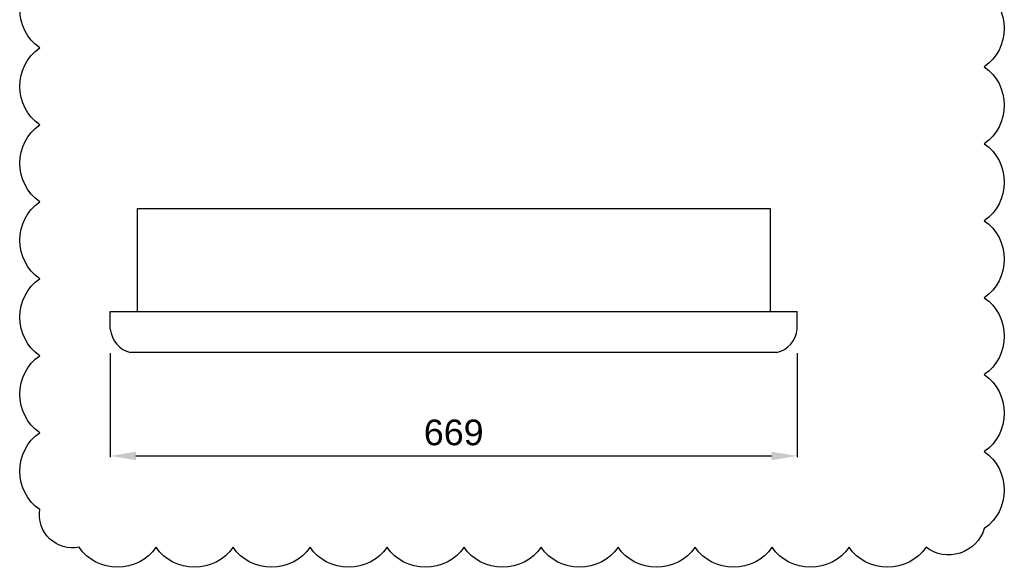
# Model space of a CAD drawing. Header units: millimetres. Extents: x 203 to 3426, y 719 to 2381.
# Tile 11 of 185: x 2496 to 2592, y 971 to 1024. Entities that reach past the tile are written whole.
import ezdxf

# ---------------------------------------------------------------- set-up
doc = ezdxf.new("R2010")
doc.units = ezdxf.units.MM
doc.layers.add('_IE_REW01', color=30, linetype='Continuous')
doc.layers.add('E_Legrand_obudowy', color=7, linetype='Continuous')
doc.layers.add('E_Legrand_wymiary', color=7, linetype='Continuous', true_color=0x727430)
doc.styles.get("Standard").update_dxf_attribs({"font": 'ARIAL.TTF'})
doc.dimstyles.new('ISO-25', dxfattribs={"dimtxt": 2.5, "dimasz": 2.5, "dimexe": 1.25, "dimexo": 0.625, "dimtad": 1, "dimtxsty": 'Standard', "dimcen": 2.5, "dimadec": 0, "dimazin": 0, "dimtfac": 1, "dimtmove": 0, "dimatfit": 3, "dimfxl": 1, "dimarcsym": 0})

# ---------------------------------------------------------------- blocks, each defined once
blk = doc.blocks.new('XL3 160 wnękowa - rzut z góry - drzwi płaskie')
at = {"layer": 'E_Legrand_obudowy'}
for p, q in [((-334.5, -100), (334.5, -100)), ((-334.5, -117), (-334.5, -100)), ((334.5, -117), (334.5, -100)), ((314.68, -140), (-314.68, -140))]:
    blk.add_line(p, q, dxfattribs=at)
blk.add_lwpolyline([(-308.5, 0), (-308.5, -100), (308.5, -100), (308.5, 0), (-308.5, 0)], dxfattribs=at)
for centre, start, end in [((-308.6, -114.72), 185.03589, 256.4699), ((308.6, -114.72), 283.5301, 354.96411)]:
    blk.add_arc(centre, 26, start, end, dxfattribs=at)
blk = doc.blocks.new('*D146')
at = {"layer": 'Defpoints', "color": 0}
for p in [(-145.504, -79.996), (-78.604, -79.996), (-78.604, -90.064)]:
    blk.add_point(p, dxfattribs=at)
at = {"layer": 'E_Legrand_wymiary', "color": 0, "lineweight": -2}
for p, q in [((-145.504, -80.059), (-145.504, -90.189)), ((-78.604, -80.059), (-78.604, -90.189)), ((-143.004, -90.064), (-81.104, -90.064))]:
    blk.add_line(p, q, dxfattribs=at)
at = {"layer": 'E_Legrand_wymiary', "color": 0}
for points in [[(-143.004, -89.647), (-143.004, -90.481), (-145.504, -90.064)], [(-81.104, -90.481), (-81.104, -89.647), (-78.604, -90.064)]]:
    blk.add_solid(points, dxfattribs=at)
at = {"layer": 'E_Legrand_wymiary', "color": 0, "insert": (-112.054, -87.788), "char_height": 2.5, "attachment_point": 5}
blk.add_mtext('669', dxfattribs=at)
blk = doc.blocks.new('G$CCC6CD2FA')
at = {"xscale": 0.1, "yscale": 0.1, "zscale": 0.1}
blk.add_blockref('XL3 160 wnękowa - rzut z góry - drzwi płaskie', (-112.0544, -65.9962), dxfattribs=at)
at = {"layer": 'E_Legrand_wymiary', "color": 67, "true_color": 0x727430}
dim = blk.add_linear_dim(base=(-78.6044, -90.0641), p1=(-145.5044, -79.9962), p2=(-78.6044, -79.9962), dimstyle='ISO-25', override={"dimscale": 0.1, "dimtxt": 25, "dimasz": 25, "dimgap": 10, "dimlfac": 10}, dxfattribs=at)
dim.commit()
dim.dimension.update_dxf_attribs({"geometry": '*D146', "text_midpoint": (-112.0544, -87.7876)})

msp = doc.modelspace()

# ---------------------------------------------------------------- linework, layer by layer
at = {"layer": '_IE_REW01'}
msp.add_lwpolyline([(2589.962, 1027.047, -0.5206), (2589.962, 1019.547, -0.5206), (2589.962, 1012.047, -0.5206), (2589.962, 1004.547, -0.5206), (2589.962, 997.047, -0.5206), (2589.962, 989.547, -0.5206), (2589.962, 982.047, -0.5206), (2589.962, 974.547, -0.5206), (2584.286, 972.722, -0.5206), (2576.786, 972.722, -0.5206), (2569.286, 972.722, -0.5206), (2561.786, 972.722, -0.5206), (2554.286, 972.722, -0.5206), (2546.786, 972.722, -0.5206), (2539.286, 972.722, -0.5206), (2531.786, 972.722, -0.5206), (2524.286, 972.722, -0.5206), (2516.786, 972.722, -0.5206), (2509.286, 972.722, -0.5206), (2501.786, 972.722, -0.5206), (2497.956, 976.392, -0.5206), (2497.956, 983.892, -0.5206), (2497.956, 991.392, -0.5206), (2497.956, 998.892, -0.5206), (2497.956, 1006.392, -0.5206), (2497.956, 1013.892, -0.5206), (2497.956, 1021.392, -0.5206), (2497.956, 1028.892, -0.5206)], format="xyb", dxfattribs=at)

# ---------------------------------------------------------------- block references
msp.add_blockref('G$CCC6CD2FA', (2650.334, 1071.688))

doc.saveas('drawing.dxf')
